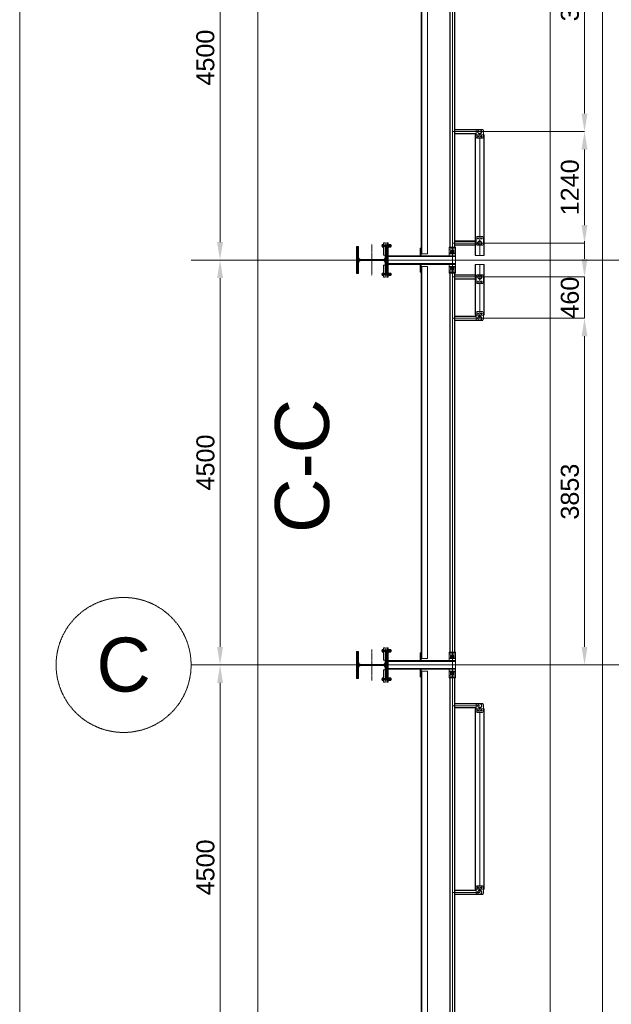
# Model space of a CAD drawing. Header units: millimetres. Extents: x -176817 to 571382, y -58489 to 156123.
# Tile 30 of 256: x -71598 to -65025, y 2562 to 13505. Entities that reach past the tile are written whole.
import ezdxf

# ---------------------------------------------------------------- set-up
doc = ezdxf.new("R2010")
doc.units = ezdxf.units.MM
doc.header["$LTSCALE"] = 0.2
for name, pattern in [('BORDER2', [0.875, 0.25, -0.125, 0.25, -0.125, 0, -0.125]), ('HIDDEN', [9.525, 6.35, -3.175]), ('PRZE', [0.8, 0.4, -0.2, 0, -0.2])]:
    doc.linetypes.add(name, pattern=pattern)
doc.layers.get('0').update_dxf_attribs({"lineweight": 13})
doc.layers.get('Defpoints').update_dxf_attribs({"lineweight": 13})
for name, color, linetype, lineweight in [('-AAA Podkład', 252, 'Continuous', 13), ('-AAA Wymiar', 1, 'Continuous', 18), ('C', 4, 'PRZE', 13), ('Prz', 5, 'Continuous', 13), ('stezenia', 4, 'Continuous', 13)]:
    doc.layers.add(name, color=color, linetype=linetype, lineweight=lineweight)
doc.styles.get("Standard").update_dxf_attribs({"font": 'arial.ttf'})
doc.dimstyles.new('STANDARD-100', dxfattribs={"dimscale": 100, "dimtxt": 2, "dimasz": 2, "dimexe": 0, "dimexo": 0, "dimgap": 0.6, "dimtad": 1, "dimdec": 0, "dimzin": 12, "dimdsep": 46, "dimtxsty": 'Standard', "dimcen": 1, "dimclrd": 256, "dimclre": 256, "dimclrt": 2, "dimadec": 0, "dimazin": 0, "dimtfac": 1, "dimtdec": 0, "dimtmove": 0, "dimatfit": 3, "dimfxl": 0, "dimtolj": 1, "dimtzin": 0, "dimarcsym": 0})
pattern_1 = [(45, (-37102.29, -17606.8785), (-6.735192, 6.735192), []), (45, (-37097.8, -17606.8785), (-6.735192, 6.735192), [])]
pattern_2 = [(45, (-37102.29, -11226.8785), (-6.735192, 6.735192), []), (45, (-37097.8, -11226.8785), (-6.735192, 6.735192), [])]
pattern_3 = [(45, (-37102.29, -11253.119), (-6.735192, 6.735192), []), (45, (-37097.8, -11253.119), (-6.735192, 6.735192), [])]

# ---------------------------------------------------------------- blocks, each defined once
blk = doc.blocks.new('*D867')
at = {"layer": '-AAA Podkład', "linetype": 'HIDDEN', "lineweight": -2, "ltscale": 5, "transparency": 16777216}
for p, q in [((-14187, -11350), (-14276, -11350)), ((-14276, -15650), (-14276, -11550)), ((-14187, -15850), (-14276, -15850))]:
    blk.add_line(p, q, dxfattribs=at)
at = {"layer": '-AAA Podkład', "linetype": 'HIDDEN', "ltscale": 5, "transparency": 16777216}
for points in [[(-14309, -11550), (-14243, -11550), (-14276, -11350)], [(-14309, -15650), (-14243, -15650), (-14276, -15850)]]:
    blk.add_solid(points, dxfattribs=at)
at = {"layer": 'Defpoints', "color": 0, "linetype": 'HIDDEN', "ltscale": 5, "transparency": 16777216}
for p in [(-14276, -11350), (-14187, -11350), (-14187, -15850)]:
    blk.add_point(p, dxfattribs=at)
at = {"layer": '-AAA Podkład', "color": 2, "linetype": 'HIDDEN', "ltscale": 5, "transparency": 16777216, "insert": (-14438, -13600), "char_height": 200, "attachment_point": 5, "rotation": 90}
blk.add_mtext('\\A1;4500', dxfattribs=at)
blk = doc.blocks.new('*D868')
at = {"layer": '-AAA Podkład', "linetype": 'HIDDEN', "lineweight": -2, "ltscale": 5, "transparency": 16777216}
for p, q in [((-13976, -6850), (-14276, -6850)), ((-14276, -11150), (-14276, -7050)), ((-14187, -11350), (-14276, -11350))]:
    blk.add_line(p, q, dxfattribs=at)
at = {"layer": '-AAA Podkład', "linetype": 'HIDDEN', "ltscale": 5, "transparency": 16777216}
for points in [[(-14309, -7050), (-14243, -7050), (-14276, -6850)], [(-14309, -11150), (-14243, -11150), (-14276, -11350)]]:
    blk.add_solid(points, dxfattribs=at)
at = {"layer": 'Defpoints', "color": 0, "linetype": 'HIDDEN', "ltscale": 5, "transparency": 16777216}
for p in [(-14276, -6850), (-13976, -6850), (-14187, -11350)]:
    blk.add_point(p, dxfattribs=at)
at = {"layer": '-AAA Podkład', "color": 2, "linetype": 'HIDDEN', "ltscale": 5, "transparency": 16777216, "insert": (-14438, -9100), "char_height": 200, "attachment_point": 5, "rotation": 90}
blk.add_mtext('\\A1;4500', dxfattribs=at)
blk = doc.blocks.new('*D869')
at = {"layer": '-AAA Podkład', "linetype": 'HIDDEN', "lineweight": -2, "ltscale": 5, "transparency": 16777216}
for p, q in [((-13953, -2350), (-14277, -2350)), ((-14277, -6650), (-14277, -2550)), ((-13953, -6850), (-14277, -6850))]:
    blk.add_line(p, q, dxfattribs=at)
at = {"layer": '-AAA Podkład', "linetype": 'HIDDEN', "ltscale": 5, "transparency": 16777216}
for points in [[(-14310, -2550), (-14243, -2550), (-14277, -2350)], [(-14310, -6650), (-14243, -6650), (-14277, -6850)]]:
    blk.add_solid(points, dxfattribs=at)
at = {"layer": 'Defpoints', "color": 0, "linetype": 'HIDDEN', "ltscale": 5, "transparency": 16777216}
for p in [(-14277, -2350), (-13953, -2350), (-13953, -6850)]:
    blk.add_point(p, dxfattribs=at)
at = {"layer": '-AAA Podkład', "color": 2, "linetype": 'HIDDEN', "ltscale": 5, "transparency": 16777216, "insert": (-14439, -4600), "char_height": 200, "attachment_point": 5, "rotation": 90}
blk.add_mtext('\\A1;4500', dxfattribs=at)
blk = doc.blocks.new('*X49')
at = {"color": 0}
for p, q in [((558, 1769), (573, 1784)), ((558, 1778), (564, 1784)), ((560, 1762), (582, 1784)), ((569, 1762), (591, 1784)), ((578, 1762), (600, 1784)), ((587, 1762), (608, 1784)), ((596, 1762), (617, 1784)), ((605, 1762), (626, 1784)), ((613, 1762), (635, 1784)), ((622, 1762), (644, 1784)), ((631, 1762), (653, 1784)), ((640, 1762), (661, 1784)), ((649, 1762), (670, 1784)), ((658, 1762), (679, 1784)), ((666, 1762), (688, 1784)), ((675, 1762), (697, 1784)), ((683, 1761), (706, 1784)), ((689, 1759), (715, 1784)), ((694, 1755), (723, 1784)), ((698, 1750), (732, 1784)), ((701, 1744), (741, 1784)), ((702, 1736), (750, 1784)), ((737, 1762), (759, 1784)), ((746, 1762), (768, 1784)), ((755, 1762), (776, 1784)), ((764, 1762), (785, 1784)), ((773, 1762), (794, 1784)), ((781, 1762), (803, 1784)), ((790, 1762), (812, 1784)), ((799, 1762), (821, 1784)), ((808, 1762), (829, 1784)), ((817, 1762), (838, 1784)), ((826, 1762), (847, 1784)), ((834, 1762), (856, 1784)), ((843, 1762), (858, 1777)), ((852, 1762), (858, 1768)), ((702, 1727), (714, 1740)), ((702, 1718), (714, 1730)), ((702, 1710), (714, 1722)), ((702, 1701), (714, 1713)), ((702, 1692), (714, 1704)), ((702, 1683), (714, 1695)), ((702, 1674), (714, 1686)), ((702, 1665), (714, 1677)), ((702, 1657), (714, 1669)), ((702, 1648), (714, 1660)), ((702, 1639), (714, 1651)), ((702, 1630), (714, 1642)), ((702, 1621), (714, 1633)), ((702, 1612), (714, 1624)), ((702, 1604), (714, 1616)), ((702, 1595), (714, 1607)), ((702, 1586), (714, 1598)), ((702, 1577), (714, 1589)), ((702, 1568), (714, 1580)), ((702, 1559), (714, 1571)), ((702, 1551), (714, 1563)), ((702, 1542), (714, 1554)), ((702, 1533), (714, 1545)), ((702, 1524), (714, 1536)), ((558, 1460), (564, 1466)), ((558, 1451), (573, 1466)), ((560, 1444), (582, 1466)), ((569, 1444), (590, 1466)), ((578, 1444), (599, 1466)), ((587, 1444), (608, 1466)), ((595, 1444), (617, 1466)), ((604, 1444), (626, 1466)), ((613, 1444), (635, 1466)), ((622, 1444), (643, 1466)), ((631, 1444), (652, 1466)), ((640, 1444), (661, 1466)), ((649, 1444), (670, 1466)), ((657, 1444), (679, 1466)), ((666, 1444), (714, 1492)), ((675, 1444), (715, 1484)), ((684, 1444), (718, 1478)), ((693, 1444), (722, 1473)), ((702, 1515), (714, 1527)), ((702, 1506), (714, 1518)), ((702, 1497), (714, 1509)), ((702, 1488), (714, 1501)), ((702, 1444), (727, 1469)), ((710, 1444), (733, 1467)), ((719, 1444), (741, 1466)), ((728, 1444), (750, 1466)), ((737, 1444), (758, 1466)), ((746, 1444), (767, 1466)), ((755, 1444), (776, 1466)), ((763, 1444), (785, 1466)), ((772, 1444), (794, 1466)), ((781, 1444), (803, 1466)), ((790, 1444), (811, 1466)), ((799, 1444), (820, 1466)), ((808, 1444), (829, 1466)), ((816, 1444), (838, 1466)), ((825, 1444), (847, 1466)), ((834, 1444), (856, 1466)), ((843, 1444), (858, 1459)), ((852, 1444), (858, 1450))]:
    blk.add_line(p, q, dxfattribs=at)
blk = doc.blocks.new('heb340')
at = {"color": 1, "linetype": 'Continuous'}
blk.add_lwpolyline([(-150, -170), (150, -170), (150, -148.5), (33, -148.5, -0.4142136), (6, -121.5), (6, 121.5, -0.4142136), (33, 148.5), (150, 148.5), (150, 170), (-150, 170), (-150, 148.5), (-33, 148.5, -0.4142136), (-6, 121.5), (-6, -121.5, -0.4142136), (-33, -148.5), (-150, -148.5)], format="xyb", close=True, dxfattribs=at)
at = {"layer": 'C'}
for points in [[(0, -213), (0, 213)], [(-171.5, 0), (171.5, 0)]]:
    blk.add_lwpolyline(points, dxfattribs=at)
at = {"color": 4, "linetype": 'Continuous'}
blk.add_blockref('*X49', (-708, -1614), dxfattribs=at)
blk = doc.blocks.new('połaczenie montażowe')
at = {"color": 7, "linetype": 'BORDER2'}
for p, q in [((-63, 158), (50, 158)), ((-63, -158), (50, -158))]:
    blk.add_line(p, q, dxfattribs=at)
at = {"color": 4}
for p, q in [((-54, 172), (-45, 172)), ((-54, 169), (-54, 146)), ((-54, 165), (-45, 165)), ((-54, 144), (-45, 144)), ((-54, 151), (-45, 151)), ((-45, 172), (-45, 144)), ((-45, 171), (-45, 171)), ((-45, 145), (-45, 145)), ((-45, 171), (-45, 145)), ((-42, 166), (12, 166)), ((-42, 150), (12, 150)), ((-4, 166), (-4, 150)), ((-4, 164), (12, 164)), ((-4, 152), (12, 152)), ((28, 166), (46, 166)), ((28, 164), (46, 164)), ((28, 152), (46, 152)), ((28, 150), (46, 150)), ((46, 166), (46, 150)), ((-54, -144), (-45, -144)), ((-54, -169), (-54, -146)), ((-54, -165), (-45, -165)), ((-54, -172), (-45, -172)), ((-54, -151), (-45, -151)), ((-45, -172), (-45, -144)), ((-45, -145), (-45, -145)), ((-45, -171), (-45, -171)), ((-45, -171), (-45, -145)), ((-42, -150), (12, -150)), ((-42, -166), (12, -166)), ((-4, -166), (-4, -150)), ((-4, -152), (12, -152)), ((-4, -164), (12, -164)), ((28, -150), (46, -150)), ((28, -152), (46, -152)), ((28, -164), (46, -164)), ((28, -166), (46, -166)), ((46, -166), (46, -150))]:
    blk.add_line(p, q, dxfattribs=at)
at = {"color": 7}
for p, q in [((-45, 172), (-44, 173)), ((-45, 172), (-45, 144)), ((-44, 173), (-42, 173)), ((-45, 144), (-44, 143)), ((-44, 143), (-42, 143)), ((-42, 173), (-42, 143)), ((12, 173), (15, 173)), ((12, 172), (12, 173)), ((12, 172), (12, 144)), ((12, 144), (12, 143)), ((12, 143), (15, 143)), ((15, 173), (15, 143)), ((15, 169), (15, 148)), ((15, 169), (15, 148)), ((28, 173), (28, 143)), ((28, 169), (28, 148)), ((28, 169), (28, 148)), ((-45, -172), (-45, -144)), ((-45, -172), (-44, -173)), ((-44, -143), (-42, -143)), ((-45, -144), (-44, -143)), ((-44, -173), (-42, -173)), ((-42, -173), (-42, -143)), ((12, -143), (15, -143)), ((12, -144), (12, -143)), ((12, -172), (12, -144)), ((12, -172), (12, -173)), ((12, -173), (15, -173)), ((15, -173), (15, -143)), ((15, -169), (15, -148)), ((15, -169), (15, -148)), ((28, -173), (28, -143)), ((28, -169), (28, -148)), ((28, -169), (28, -148))]:
    blk.add_line(p, q, dxfattribs=at)
at = {"color": 3}
for p, q in [((27, 172), (16, 172)), ((27, 165), (16, 165)), ((28, 151), (16, 151)), ((27, 144), (16, 144)), ((28, 169), (28, 148)), ((40, 172), (29, 172)), ((40, 165), (29, 165)), ((41, 151), (29, 151)), ((40, 144), (29, 144)), ((41, 169), (41, 148)), ((27, -144), (16, -144)), ((28, -151), (16, -151)), ((27, -165), (16, -165)), ((27, -172), (16, -172)), ((28, -169), (28, -148)), ((40, -144), (29, -144)), ((41, -151), (29, -151)), ((40, -165), (29, -165)), ((40, -172), (29, -172)), ((41, -169), (41, -148))]:
    blk.add_line(p, q, dxfattribs=at)
at = {"color": 4}
for centre, radius, start, end in [((-44, 168), 10.9, 156.9535, 174.7762), ((-49, 147), 5.24, 187.8423, 213.6182), ((-46, 169), 8.39, 182.384, 208.3594), ((-46, 161), 8.39, 151.6406, 177.616), ((-41, 156), 13.8, 181.783, 202.0553), ((-41, 146), 13.8, 157.9447, 178.217), ((-49, -147), 5.24, 146.3818, 172.1577), ((-44, -168), 10.9, 185.2238, 203.0465), ((-41, -146), 13.8, 181.783, 202.0553), ((-41, -156), 13.8, 157.9447, 178.217), ((-46, -161), 8.39, 182.384, 208.3594), ((-46, -169), 8.39, 151.6406, 177.616)]:
    blk.add_arc(centre, radius, start, end, dxfattribs=at)
at = {"color": 3}
for centre, radius, start, end in [((26, 168), 10.9, 156.9535, 174.7762), ((23, 169), 8.39, 182.384, 208.3594), ((20, 162), 5.05, 143.1698, 176.696), ((20, 154), 5.05, 183.304, 216.8302), ((20, 148), 5.05, 143.1698, 176.696), ((32, 150), 17.3, 184.1009, 198.2664), ((17, 168), 10.9, 5.2238, 23.0465), ((20, 169), 8.39, 331.6406, 357.616), ((23, 162), 5.05, 3.304, 36.8302), ((23, 154), 5.05, 323.1698, 356.696), ((23, 148), 5.05, 3.304, 36.8302), ((11, 150), 17.3, 341.7336, 355.8991), ((39, 168), 10.9, 156.9535, 174.7762), ((36, 169), 8.39, 182.384, 208.3594), ((33, 162), 5.05, 143.1698, 176.696), ((33, 154), 5.05, 183.304, 216.8302), ((33, 148), 5.05, 143.1698, 176.696), ((45, 150), 17.3, 184.1009, 198.2664), ((30, 168), 10.9, 5.2238, 23.0465), ((33, 169), 8.39, 331.6406, 357.616), ((36, 162), 5.05, 3.304, 36.8302), ((36, 154), 5.05, 323.1698, 356.696), ((36, 148), 5.05, 3.304, 36.8302), ((24, 150), 17.3, 341.7336, 355.8991), ((32, -150), 17.3, 161.7336, 175.8991), ((20, -148), 5.05, 183.304, 216.8302), ((20, -154), 5.05, 143.1698, 176.696), ((20, -162), 5.05, 183.304, 216.8302), ((23, -169), 8.39, 151.6406, 177.616), ((26, -168), 10.9, 185.2238, 203.0465), ((11, -150), 17.3, 4.1009, 18.2664), ((23, -148), 5.05, 323.1698, 356.696), ((23, -154), 5.05, 3.304, 36.8302), ((23, -162), 5.05, 323.1698, 356.696), ((20, -169), 8.39, 2.384, 28.3594), ((17, -168), 10.9, 336.9535, 354.7762), ((45, -150), 17.3, 161.7336, 175.8991), ((33, -148), 5.05, 183.304, 216.8302), ((33, -154), 5.05, 143.1698, 176.696), ((33, -162), 5.05, 183.304, 216.8302), ((36, -169), 8.39, 151.6406, 177.616), ((39, -168), 10.9, 185.2238, 203.0465), ((24, -150), 17.3, 4.1009, 18.2664), ((36, -148), 5.05, 323.1698, 356.696), ((36, -154), 5.05, 3.304, 36.8302), ((36, -162), 5.05, 323.1698, 356.696), ((33, -169), 8.39, 2.384, 28.3594), ((30, -168), 10.9, 336.9535, 354.7762)]:
    blk.add_arc(centre, radius, start, end, dxfattribs=at)
at = {"layer": 'stezenia', "color": 6}
for points in [[(-42, 190), (-22, 190), (-22, 55), (-42, 55)], [(12, 190), (0, 190), (0, -190), (12, -190)], [(-42, -190), (-22, -190), (-22, -55), (-42, -55)]]:
    blk.add_lwpolyline(points, close=True, dxfattribs=at)
at = {"layer": 'stezenia', "color": 3}
for centre in [(-11, 179), (-11, -179)]:
    blk.add_circle(centre, 10.8, dxfattribs=at)
blk = doc.blocks.new('*D904')
at = {"layer": '-AAA Podkład', "linetype": 'HIDDEN', "lineweight": -2, "ltscale": 5, "transparency": 16777216}
for p, q in [((-10409, -2350), (-10227, -2350)), ((-10227, -2550), (-10227, -5222)), ((-11530, -5422), (-10227, -5422))]:
    blk.add_line(p, q, dxfattribs=at)
at = {"layer": '-AAA Podkład', "linetype": 'HIDDEN', "ltscale": 5, "transparency": 16777216}
for points in [[(-10260, -2550), (-10194, -2550), (-10227, -2350)], [(-10260, -5222), (-10194, -5222), (-10227, -5422)]]:
    blk.add_solid(points, dxfattribs=at)
at = {"layer": 'Defpoints', "color": 0, "linetype": 'HIDDEN', "ltscale": 5, "transparency": 16777216}
for p in [(-10409, -2350), (-11530, -5422, 0), (-10227, -5422)]:
    blk.add_point(p, dxfattribs=at)
at = {"layer": '-AAA Podkład', "color": 2, "linetype": 'HIDDEN', "ltscale": 5, "transparency": 16777216, "insert": (-10389, -3886), "char_height": 200, "attachment_point": 5, "rotation": 90}
blk.add_mtext('\\A1;3073', dxfattribs=at)
blk = doc.blocks.new('*D905')
at = {"layer": '-AAA Podkład', "linetype": 'HIDDEN', "lineweight": -2, "ltscale": 5, "transparency": 16777216}
for p, q in [((-11530, -5422), (-10227, -5422)), ((-10227, -5622), (-10227, -6462)), ((-11497, -6662), (-10227, -6662))]:
    blk.add_line(p, q, dxfattribs=at)
at = {"layer": '-AAA Podkład', "linetype": 'HIDDEN', "ltscale": 5, "transparency": 16777216}
for points in [[(-10260, -5622), (-10194, -5622), (-10227, -5422)], [(-10260, -6462), (-10194, -6462), (-10227, -6662)]]:
    blk.add_solid(points, dxfattribs=at)
at = {"layer": 'Defpoints', "color": 0, "linetype": 'HIDDEN', "ltscale": 5, "transparency": 16777216}
for p in [(-11530, -5422, 0), (-11497, -6662, 0), (-10227, -6662)]:
    blk.add_point(p, dxfattribs=at)
at = {"layer": '-AAA Podkład', "color": 2, "linetype": 'HIDDEN', "ltscale": 5, "transparency": 16777216, "insert": (-10389, -6042), "char_height": 200, "attachment_point": 5, "rotation": 90}
blk.add_mtext('\\A1;1240', dxfattribs=at)
blk = doc.blocks.new('*D871')
at = {"layer": '-AAA Podkład', "linetype": 'HIDDEN', "lineweight": -2, "ltscale": 5, "transparency": 16777216}
for p, q in [((-11530, -7497), (-10227, -7497)), ((-10227, -11150), (-10227, -7697)), ((-10379, -11350), (-10227, -11350))]:
    blk.add_line(p, q, dxfattribs=at)
at = {"layer": '-AAA Podkład', "linetype": 'HIDDEN', "ltscale": 5, "transparency": 16777216}
for points in [[(-10260, -7697), (-10194, -7697), (-10227, -7497)], [(-10260, -11150), (-10194, -11150), (-10227, -11350)]]:
    blk.add_solid(points, dxfattribs=at)
at = {"layer": 'Defpoints', "color": 0, "linetype": 'HIDDEN', "ltscale": 5, "transparency": 16777216}
for p in [(-11530, -7497, 0), (-10227, -7497), (-10379, -11350)]:
    blk.add_point(p, dxfattribs=at)
at = {"layer": '-AAA Podkład', "color": 2, "linetype": 'HIDDEN', "ltscale": 5, "transparency": 16777216, "insert": (-10389, -9424), "char_height": 200, "attachment_point": 5, "rotation": 90}
blk.add_mtext('\\A1;3853', dxfattribs=at)
blk = doc.blocks.new('*D872')
at = {"layer": '-AAA Podkład', "linetype": 'HIDDEN', "lineweight": -2, "ltscale": 5, "transparency": 16777216}
for p, q in [((-10227, -6838), (-10227, -6638)), ((-11497, -7038), (-10227, -7038)), ((-10227, -7497), (-10227, -7038)), ((-11530, -7497), (-10227, -7497)), ((-10227, -7697), (-10227, -7897))]:
    blk.add_line(p, q, dxfattribs=at)
at = {"layer": '-AAA Podkład', "linetype": 'HIDDEN', "ltscale": 5, "transparency": 16777216}
for points in [[(-10260, -6838), (-10194, -6838), (-10227, -7038)], [(-10260, -7697), (-10194, -7697), (-10227, -7497)]]:
    blk.add_solid(points, dxfattribs=at)
at = {"layer": 'Defpoints', "color": 0, "linetype": 'HIDDEN', "ltscale": 5, "transparency": 16777216}
for p in [(-11497, -7038, 0), (-10227, -7038), (-11530, -7497, 0)]:
    blk.add_point(p, dxfattribs=at)
at = {"layer": '-AAA Podkład', "color": 2, "linetype": 'HIDDEN', "ltscale": 5, "transparency": 16777216, "insert": (-10389, -7268), "char_height": 200, "attachment_point": 5, "rotation": 90}
blk.add_mtext('\\A1;460', dxfattribs=at)
blk = doc.blocks.new('Podkład rev.B')
at = {"layer": '-AAA Podkład', "linetype": 'HIDDEN', "ltscale": 5}
h = blk.add_hatch(dxfattribs=at)
h.set_pattern_fill('ANSI32', color=256)
h.set_pattern_definition(pattern_2)
h.paths.add_polyline_path([(-11415.1, -5422.5, -1), (-11366.8, -5422.5, -1)])
h.paths.add_polyline_path([(-11370.8, -5422.5, 1), (-11411.1, -5422.5, 1)], flags=16)
h = blk.add_hatch(dxfattribs=at)
h.set_pattern_fill('ANSI32', color=256)
h.set_pattern_definition(pattern_2)
h.paths.add_polyline_path([(-11415.1, -5422.5, -1), (-11366.8, -5422.5, -1)])
h.paths.add_polyline_path([(-11370.8, -5422.5, 1), (-11411.1, -5422.5, 1)], flags=16)
h = blk.add_hatch(dxfattribs=at)
h.set_pattern_fill('ANSI32', color=256)
h.set_pattern_definition(pattern_3)
h.paths.add_polyline_path([(-11415.1, -6662.1, 1), (-11366.8, -6662.1, 1)])
h.paths.add_polyline_path([(-11370.8, -6662.1, -1), (-11411.1, -6662.1, -1)], flags=16)
h = blk.add_hatch(dxfattribs=at)
h.set_pattern_fill('ANSI32', color=256)
h.set_pattern_definition(pattern_3)
h.paths.add_polyline_path([(-11415.1, -7037.9, -1), (-11366.8, -7037.9, -1)])
h.paths.add_polyline_path([(-11370.8, -7037.9, 1), (-11411.1, -7037.9, 1)], flags=16)
h = blk.add_hatch(dxfattribs=at)
h.set_pattern_fill('ANSI32', color=256)
h.set_pattern_definition(pattern_2)
h.paths.add_polyline_path([(-11415.1, -7497.5, 1), (-11366.8, -7497.5, 1)])
h.paths.add_polyline_path([(-11370.8, -7497.5, -1), (-11411.1, -7497.5, -1)], flags=16)
h = blk.add_hatch(dxfattribs=at)
h.set_pattern_fill('ANSI32', color=256)
h.set_pattern_definition(pattern_1)
h.paths.add_polyline_path([(-11415.1, -11802.5, -1), (-11366.8, -11802.5, -1)])
h.paths.add_polyline_path([(-11370.8, -11802.5, 1), (-11411.1, -11802.5, 1)], flags=16)
h = blk.add_hatch(dxfattribs=at)
h.set_pattern_fill('ANSI32', color=256)
h.set_pattern_definition(pattern_1)
h.paths.add_polyline_path([(-11415.1, -11802.5, -1), (-11366.8, -11802.5, -1)])
h.paths.add_polyline_path([(-11370.8, -11802.5, 1), (-11411.1, -11802.5, 1)], flags=16)
h = blk.add_hatch(dxfattribs=at)
h.set_pattern_fill('ANSI32', color=256)
h.set_pattern_definition(pattern_1)
h.paths.add_polyline_path([(-11415.1, -13877.5, 1), (-11366.8, -13877.5, 1)])
h.paths.add_polyline_path([(-11370.8, -13877.5, -1), (-11411.1, -13877.5, -1)], flags=16)
for p, q in [((-13857.6, 443.6, 0), (-13857.6, -19743.6, 0)), ((-10609.5, 443.6, 0), (-10609.5, -19743.6, 0)), ((-10027.3, 443.6, 0), (-10027.3, -19743.6, 0)), ((-11694.7, -6850, 0), (-11694.7, -2350, 0)), ((-12040.2, -2420.5, 0), (-12040.2, -6779.5, 0)), ((-11970.2, -6779.5, 0), (-11970.2, -2420.5, 0)), ((-11390.9, -5422.5, 0), (-11694.7, -5422.5, 0)), ((-11390.9, -5398.3, 0), (-11666.2, -5398.3, 0)), ((-11425, -5402.4, 0), (-11666.2, -5402.4, 0)), ((-11430.9, -5442.6, 0), (-11666.2, -5442.6, 0)), ((-11430.9, -5446.6, 0), (-11666.2, -5446.6, 0)), ((-11440.9, -5456.6, 0), (-11440.9, -6800, 0)), ((-11340.9, -5456.6, 0), (-11440.9, -5456.6, 0)), ((-11340.9, -5456.6, 0), (-11440.9, -5456.6, 0)), ((-11436.9, -5456.6, 0), (-11436.9, -6800, 0)), ((-11410.9, -5466.5, 0), (-11410.9, -5486.8, 0)), ((-11410.9, -5466.5, 0), (-11410.9, -5486.8, 0)), ((-11370.9, -5466.5, 0), (-11370.9, -5486.8, 0)), ((-11370.9, -5466.5, 0), (-11370.9, -5486.8, 0)), ((-11344.9, -5456.6, 0), (-11344.9, -6800, 0)), ((-11340.9, -5456.6, 0), (-11340.9, -6800, 0)), ((-11400.7, -5476.6, 0), (-11421.1, -5476.6, 0)), ((-11400.7, -5476.6, 0), (-11421.1, -5476.6, 0)), ((-11360.7, -5476.6, 0), (-11381.1, -5476.6, 0)), ((-11360.7, -5476.6, 0), (-11381.1, -5476.6, 0)), ((-11390.9, -6662.1, 0), (-11694.7, -6662.1, 0)), ((-11440.9, -6638, 0), (-11666.2, -6638, 0)), ((-11440.9, -6642, 0), (-11666.2, -6642, 0)), ((-11400.7, -6608, 0), (-11421.1, -6608, 0)), ((-11410.9, -6618.2, 0), (-11410.9, -6597.8, 0)), ((-11360.7, -6608, 0), (-11381.1, -6608, 0)), ((-11370.9, -6618.2, 0), (-11370.9, -6597.8, 0)), ((-12040.2, -6779.5, 0), (-11970.2, -6779.5, 0)), ((-11699.8, -6759.5, 0), (-11720.1, -6759.5, 0)), ((-11710, -6769.7, 0), (-11710, -6749.3, 0)), ((-11669.8, -6759.5, 0), (-11690.1, -6759.5, 0)), ((-11680, -6769.7, 0), (-11680, -6749.3, 0)), ((-11425, -6682.3, 0), (-11666.2, -6682.3, 0)), ((-11440.9, -6686.3, 0), (-11666.2, -6686.3, 0)), ((-14597.4, -6850, 0), (37403.9, -6850, 0)), ((-11659.7, -6802, 0), (-12419.5, -6802, 0)), ((-11659.7, -6810, 0), (-12419.5, -6810, 0)), ((-12419.5, -6890, 0), (-11659.7, -6890, 0)), ((-11694.7, -6850, 0), (-11694.7, -11350, 0)), ((-11659.7, -6802, 0), (-11659.7, -6898, 0)), ((-11340.9, -6800, 0), (-11440.9, -6800, 0)), ((-12419.5, -6898, 0), (-11659.7, -6898, 0)), ((-12419.5, -6898, 0), (-11659.7, -6898, 0)), ((-12040.2, -6920.5, 0), (-12040.2, -11279.5, 0)), ((-12040.2, -6920.5, 0), (-11970.2, -6920.5, 0)), ((-11970.2, -11279.5, 0), (-11970.2, -6920.5, 0)), ((-11699.8, -6940.5, 0), (-11720.1, -6940.5, 0)), ((-11710, -6930.3, 0), (-11710, -6950.7, 0)), ((-11669.8, -6940.5, 0), (-11690.1, -6940.5, 0)), ((-11680, -6930.3, 0), (-11680, -6950.7, 0)), ((-11340.9, -6900, 0), (-11440.9, -6900, 0)), ((-11440.9, -6900, 0), (-11440.9, -7463.3, 0)), ((-11436.9, -6900, 0), (-11436.9, -7463.3, 0)), ((-11344.9, -6900, 0), (-11344.9, -7463.3, 0)), ((-11340.9, -6900, 0), (-11340.9, -7463.3, 0)), ((-11390.9, -7037.9, 0), (-11694.7, -7037.9, 0)), ((-11440.9, -7013.7, 0), (-11666.2, -7013.7, 0)), ((-11425, -7017.7, 0), (-11666.2, -7017.7, 0)), ((-11440.9, -7058, 0), (-11666.2, -7058, 0)), ((-11440.9, -7062, 0), (-11666.2, -7062, 0)), ((-11400.7, -7092, 0), (-11421.1, -7092, 0)), ((-11410.9, -7081.8, 0), (-11410.9, -7102.2, 0)), ((-11360.7, -7092, 0), (-11381.1, -7092, 0)), ((-11370.9, -7081.8, 0), (-11370.9, -7102.2, 0)), ((-11410.9, -7453.5, 0), (-11410.9, -7433.2, 0)), ((-11370.9, -7453.5, 0), (-11370.9, -7433.2, 0)), ((-11390.9, -7497.5, 0), (-11694.7, -7497.5, 0)), ((-11430.9, -7473.3, 0), (-11666.2, -7473.3, 0)), ((-11430.9, -7477.3, 0), (-11666.2, -7477.3, 0)), ((-11425, -7517.6, 0), (-11666.2, -7517.6, 0)), ((-11390.9, -7521.6, 0), (-11666.2, -7521.6, 0)), ((-11340.9, -7463.3, 0), (-11440.9, -7463.3, 0)), ((-11400.7, -7443.3, 0), (-11421.1, -7443.3, 0)), ((-11360.7, -7443.3, 0), (-11381.1, -7443.3, 0)), ((-11699.8, -11259.5, 0), (-11720.1, -11259.5, 0)), ((-11710, -11269.7, 0), (-11710, -11249.3, 0)), ((-11669.8, -11259.5, 0), (-11690.1, -11259.5, 0)), ((-11680, -11269.7, 0), (-11680, -11249.3, 0)), ((-14597.4, -11350, 0), (37403.9, -11350, 0)), ((-12419.5, -11302, 0), (-11659.7, -11302, 0)), ((-12419.5, -11302, 0), (-11659.7, -11302, 0)), ((-12419.5, -11310, 0), (-11659.7, -11310, 0)), ((-12040.2, -11279.5, 0), (-11970.2, -11279.5, 0)), ((-11694.7, -15850, 0), (-11694.7, -11350, 0)), ((-11659.7, -11302, 0), (-11659.7, -11398, 0)), ((-11659.7, -11390, 0), (-12419.5, -11390, 0)), ((-11659.7, -11398, 0), (-12419.5, -11398, 0)), ((-12040.2, -15779.5, 0), (-12040.2, -11420.5, 0)), ((-12040.2, -11420.5, 0), (-11970.2, -11420.5, 0)), ((-11970.2, -11420.5, 0), (-11970.2, -15779.5, 0)), ((-11699.8, -11440.5, 0), (-11720.1, -11440.5, 0)), ((-11710, -11430.3, 0), (-11710, -11450.7, 0)), ((-11669.8, -11440.5, 0), (-11690.1, -11440.5, 0)), ((-11680, -11430.3, 0), (-11680, -11450.7, 0)), ((-11390.9, -11802.5, 0), (-11694.7, -11802.5, 0)), ((-11390.9, -11778.3, 0), (-11666.2, -11778.3, 0)), ((-11425, -11782.4, 0), (-11666.2, -11782.4, 0)), ((-11430.9, -11822.6, 0), (-11666.2, -11822.6, 0)), ((-11430.9, -11826.6, 0), (-11666.2, -11826.6, 0)), ((-11440.9, -11836.6, 0), (-11440.9, -13843.3, 0)), ((-11340.9, -11836.6, 0), (-11440.9, -11836.6, 0)), ((-11340.9, -11836.6, 0), (-11440.9, -11836.6, 0)), ((-11436.9, -11836.6, 0), (-11436.9, -13843.3, 0)), ((-11400.7, -11856.6, 0), (-11421.1, -11856.6, 0)), ((-11400.7, -11856.6, 0), (-11421.1, -11856.6, 0)), ((-11410.9, -11846.5, 0), (-11410.9, -11866.8, 0)), ((-11410.9, -11846.5, 0), (-11410.9, -11866.8, 0)), ((-11360.7, -11856.6, 0), (-11381.1, -11856.6, 0)), ((-11360.7, -11856.6, 0), (-11381.1, -11856.6, 0)), ((-11370.9, -11846.5, 0), (-11370.9, -11866.8, 0)), ((-11370.9, -11846.5, 0), (-11370.9, -11866.8, 0)), ((-11344.9, -11836.6, 0), (-11344.9, -13843.3, 0)), ((-11340.9, -11836.6, 0), (-11340.9, -13843.3, 0)), ((-11390.9, -13877.5, 0), (-11694.7, -13877.5, 0)), ((-11430.9, -13853.3, 0), (-11666.2, -13853.3, 0)), ((-11430.9, -13857.3, 0), (-11666.2, -13857.3, 0)), ((-11340.9, -13843.3, 0), (-11440.9, -13843.3, 0)), ((-11400.7, -13823.3, 0), (-11421.1, -13823.3, 0)), ((-11410.9, -13833.5, 0), (-11410.9, -13813.2, 0)), ((-11360.7, -13823.3, 0), (-11381.1, -13823.3, 0)), ((-11370.9, -13833.5, 0), (-11370.9, -13813.2, 0)), ((-11425, -13897.6, 0), (-11666.2, -13897.6, 0)), ((-11390.9, -13901.6, 0), (-11666.2, -13901.6, 0))]:
    blk.add_line(p, q, dxfattribs=at)
at = {"layer": '-AAA Podkład', "linetype": 'HIDDEN', "ltscale": 5, "elevation": 0}
for points in [[(-12033.2, -6779.5), (-12033.2, -2420.5)], [(-11723.2, -2494), (-11723.2, -6706)], [(-11718.2, -2494), (-11718.2, -6706)], [(-11671.2, -6706), (-11671.2, -2494)], [(-11666.2, -6706), (-11666.2, -2494)], [(-12033.2, -11279.5), (-12033.2, -6920.5)], [(-11723.2, -11206), (-11723.2, -6994)], [(-11718.2, -11206), (-11718.2, -6994)], [(-11671.2, -6994), (-11671.2, -11206)], [(-11666.2, -6994), (-11666.2, -11206)], [(-12033.2, -11420.5), (-12033.2, -15779.5)], [(-11723.2, -11494), (-11723.2, -15706)], [(-11718.2, -11494), (-11718.2, -15706)], [(-11671.2, -15706), (-11671.2, -11494)], [(-11666.2, -15706), (-11666.2, -11494)]]:
    blk.add_lwpolyline(points, dxfattribs=at)
for points in [[(-11430.9, -5407.5), (-11430.9, -5486.6), (-11420.9, -5496.6), (-11360.9, -5496.6), (-11350.9, -5486.6), (-11350.9, -5407.5), (-11360.9, -5397.5), (-11420.9, -5397.5)], [(-11430.9, -5408.3), (-11430.9, -5486.6), (-11420.9, -5496.6), (-11360.9, -5496.6), (-11350.9, -5486.6), (-11350.9, -5408.3), (-11360.9, -5398.3), (-11420.9, -5398.3)], [(-11430.9, -6676.3), (-11430.9, -6598), (-11420.9, -6588), (-11360.9, -6588), (-11350.9, -6598), (-11350.9, -6676.3), (-11360.9, -6686.3), (-11420.9, -6686.3)], [(-12040.2, -6802), (-12040.2, -6717), (-12052.2, -6717), (-12052.2, -6802)], [(-11659.7, -6712), (-11659.7, -6706), (-11729.7, -6706), (-11729.7, -6712)], [(-11659.7, -6769.5), (-11659.7, -6712), (-11729.7, -6712), (-11729.7, -6769.5), (-11719.7, -6779.5), (-11669.7, -6779.5)], [(-11719.7, -6727), (-11729.7, -6737), (-11729.7, -6802), (-11659.7, -6802), (-11659.7, -6737), (-11669.7, -6727)], [(-12040.2, -6898), (-12040.2, -6983), (-12052.2, -6983), (-12052.2, -6898)], [(-11719.7, -6973), (-11729.7, -6963), (-11729.7, -6898), (-11659.7, -6898), (-11659.7, -6963), (-11669.7, -6973)], [(-11659.7, -6930.5), (-11659.7, -6988), (-11729.7, -6988), (-11729.7, -6930.5), (-11719.7, -6920.5), (-11669.7, -6920.5)], [(-11659.7, -6988), (-11659.7, -6994), (-11729.7, -6994), (-11729.7, -6988)], [(-11430.9, -7023.7), (-11430.9, -7102), (-11420.9, -7112), (-11360.9, -7112), (-11350.9, -7102), (-11350.9, -7023.7), (-11360.9, -7013.7), (-11420.9, -7013.7)], [(-11430.9, -7511.6), (-11430.9, -7433.3), (-11420.9, -7423.3), (-11360.9, -7423.3), (-11350.9, -7433.3), (-11350.9, -7511.6), (-11360.9, -7521.6), (-11420.9, -7521.6)], [(-12040.2, -11302), (-12040.2, -11217), (-12052.2, -11217), (-12052.2, -11302)], [(-11659.7, -11212), (-11659.7, -11206), (-11729.7, -11206), (-11729.7, -11212)], [(-11659.7, -11269.5), (-11659.7, -11212), (-11729.7, -11212), (-11729.7, -11269.5), (-11719.7, -11279.5), (-11669.7, -11279.5)], [(-11719.7, -11227), (-11729.7, -11237), (-11729.7, -11302), (-11659.7, -11302), (-11659.7, -11237), (-11669.7, -11227)], [(-12040.2, -11398), (-12040.2, -11483), (-12052.2, -11483), (-12052.2, -11398)], [(-11719.7, -11473), (-11729.7, -11463), (-11729.7, -11398), (-11659.7, -11398), (-11659.7, -11463), (-11669.7, -11473)], [(-11659.7, -11430.5), (-11659.7, -11488), (-11729.7, -11488), (-11729.7, -11430.5), (-11719.7, -11420.5), (-11669.7, -11420.5)], [(-11659.7, -11488), (-11659.7, -11494), (-11729.7, -11494), (-11729.7, -11488)], [(-11430.9, -11787.5), (-11430.9, -11866.6), (-11420.9, -11876.6), (-11360.9, -11876.6), (-11350.9, -11866.6), (-11350.9, -11787.5), (-11360.9, -11777.5), (-11420.9, -11777.5)], [(-11430.9, -11788.3), (-11430.9, -11866.6), (-11420.9, -11876.6), (-11360.9, -11876.6), (-11350.9, -11866.6), (-11350.9, -11788.3), (-11360.9, -11778.3), (-11420.9, -11778.3)], [(-11430.9, -13891.6), (-11430.9, -13813.3), (-11420.9, -13803.3), (-11360.9, -13803.3), (-11350.9, -13813.3), (-11350.9, -13891.6), (-11360.9, -13901.6), (-11420.9, -13901.6)]]:
    blk.add_lwpolyline(points, close=True, dxfattribs=at)
at = {"layer": '-AAA Podkład', "linetype": 'HIDDEN', "ltscale": 5, "elevation": 0, "flags": 128}
for points in [[(-11390.9, -5456.6), (-11390.9, -6800)], [(-11390.9, -6900), (-11390.9, -7497.5)], [(-11390.9, -11836.6), (-11390.9, -13877.5)]]:
    blk.add_lwpolyline(points, dxfattribs=at)
at = {"layer": '-AAA Podkład', "linetype": 'HIDDEN', "ltscale": 5, "elevation": 0}
for points in [[(-11716.5, -6747), (-11716.5, -6772, 1), (-11703.5, -6772), (-11703.5, -6747, 1)], [(-11686.5, -6747), (-11686.5, -6772, 1), (-11673.5, -6772), (-11673.5, -6747, 1)], [(-11716.5, -6953), (-11716.5, -6928, -1), (-11703.5, -6928), (-11703.5, -6953, -1)], [(-11686.5, -6953), (-11686.5, -6928, -1), (-11673.5, -6928), (-11673.5, -6953, -1)], [(-11716.5, -11247), (-11716.5, -11272, 1), (-11703.5, -11272), (-11703.5, -11247, 1)], [(-11686.5, -11247), (-11686.5, -11272, 1), (-11673.5, -11272), (-11673.5, -11247, 1)], [(-11716.5, -11453), (-11716.5, -11428, -1), (-11703.5, -11428), (-11703.5, -11453, -1)], [(-11686.5, -11453), (-11686.5, -11428, -1), (-11673.5, -11428), (-11673.5, -11453, -1)]]:
    blk.add_lwpolyline(points, format="xyb", close=True, dxfattribs=at)
at = {"layer": '-AAA Podkład', "linetype": 'HIDDEN', "ltscale": 5}
for centre, radius in [((-11410.9, -5476.6, 0), 6.5), ((-11410.9, -5476.6, 0), 6.5), ((-11390.9, -5422.5, 0), 24.1), ((-11390.9, -5422.5, 0), 24.1), ((-11390.9, -5422.5, 0), 20.1), ((-11390.9, -5422.5, 0), 20.1), ((-11370.9, -5476.6, 0), 6.5), ((-11370.9, -5476.6, 0), 6.5), ((-11410.9, -6608, 0), 6.5), ((-11390.9, -6662.1, 0), 24.1), ((-11390.9, -6662.1, 0), 20.1), ((-11370.9, -6608, 0), 6.5), ((-11710, -6759.5, 0), 6.5), ((-11680, -6759.5, 0), 6.5), ((-11710, -6940.5, 0), 6.5), ((-11680, -6940.5, 0), 6.5), ((-11410.9, -7092, 0), 6.5), ((-11390.9, -7037.9, 0), 24.1), ((-11390.9, -7037.9, 0), 20.1), ((-11370.9, -7092, 0), 6.5), ((-11410.9, -7443.3, 0), 6.5), ((-11370.9, -7443.3, 0), 6.5), ((-11390.9, -7497.5, 0), 24.1), ((-11390.9, -7497.5, 0), 20.1), ((-15348, -11350, 0), 750), ((-11710, -11259.5, 0), 6.5), ((-11680, -11259.5, 0), 6.5), ((-11710, -11440.5, 0), 6.5), ((-11680, -11440.5, 0), 6.5), ((-11390.9, -11802.5, 0), 24.1), ((-11390.9, -11802.5, 0), 24.1), ((-11390.9, -11802.5, 0), 20.1), ((-11390.9, -11802.5, 0), 20.1), ((-11410.9, -11856.6, 0), 6.5), ((-11410.9, -11856.6, 0), 6.5), ((-11370.9, -11856.6, 0), 6.5), ((-11370.9, -11856.6, 0), 6.5), ((-11410.9, -13823.3, 0), 6.5), ((-11390.9, -13877.5, 0), 24.1), ((-11390.9, -13877.5, 0), 20.1), ((-11370.9, -13823.3, 0), 6.5)]:
    blk.add_circle(centre, radius, dxfattribs=at)
for p in [(-12419.5, -6850, 0), (-12419.5, -11350, 0)]:
    blk.add_blockref('połaczenie montażowe', p, dxfattribs=at)
at = {"layer": '-AAA Podkład', "linetype": 'HIDDEN', "ltscale": 5, "rotation": 270}
for p in [(-12589.5, -6850, 0), (-12589.5, -11350, 0)]:
    blk.add_blockref('heb340', p, dxfattribs=at)
at = {"layer": '-AAA Podkład', "linetype": 'HIDDEN', "ltscale": 5, "insert": (-13362, -9138.1, 0), "char_height": 600, "attachment_point": 5, "rotation": 90}
blk.add_mtext('{\\farial|b0|i0|c238|p34;C-C}', dxfattribs=at)
at = {"layer": '-AAA Podkład', "linetype": 'HIDDEN', "ltscale": 5, "insert": (-15348, -11350, 0), "char_height": 600, "attachment_point": 5}
blk.add_mtext('\\A1;C', dxfattribs=at)
at = {"layer": '-AAA Podkład', "linetype": 'HIDDEN', "ltscale": 5}
for base, p1, p2, angle, picture, middle in [((-14276.6, -2350, 0), (-13952.6, -6850, 0), (-13952.6, -2350, 0), 90, '*D869', (-14438.7, -4600, 0)), ((-10226.9234964, -5422.5, 0), (-10409.1359746, -2350, 0), (-11530.3757279, -5422.5, -0.0000002), 90, '*D904', (-10389.1063067, -3886.25, 0)), ((-10226.9, -6662.1, 0), (-11530.4, -5422.5, 0), (-11496.6, -6662.1, 0), 90, '*D905', (-10389, -6042.3, 0)), ((-14275.9, -6850, 0), (-14187, -11350, 0), (-13976.4, -6850, 0), 90, '*D868', (-14438, -9100, 0)), ((-10226.9234964, -7497.5, 0), (-10379.28668, -11350, 0), (-11530.3757279, -7497.5, -0.0000002), 270, '*D871', (-10389.1063067, -9423.75, 0))]:
    dim = blk.add_linear_dim(base=base, p1=p1, p2=p2, angle=angle, dimstyle='STANDARD-100', override={"dimtmove": 1}, dxfattribs=at)
    dim.commit()
    dim.dimension.update_dxf_attribs({"geometry": picture, "text_midpoint": middle})
dim = blk.add_linear_dim(base=(-10226.9, -7037.9, 0), p1=(-11530.4, -7497.5, 0), p2=(-11496.6, -7037.9, 0), angle=270, dimstyle='STANDARD-100', override={"dimtmove": 1}, dxfattribs=at)
dim.commit()
dim.dimension.update_dxf_attribs({"geometry": '*D872', "text_midpoint": (-10226.9, -7267.7, 0), "dimtype": 128})
dim = blk.add_linear_dim(base=(-14275.9, -11350, 0), p1=(-14187, -15850, 0), p2=(-14187, -11350, 0), angle=90, dimstyle='STANDARD-100', dxfattribs=at)
dim.commit()
dim.dimension.update_dxf_attribs({"geometry": '*D867', "text_midpoint": (-14438, -13600, 0)})

msp = doc.modelspace()

# ---------------------------------------------------------------- linework, layer by layer
at = {"layer": 'Prz'}
msp.add_lwpolyline([(-15998.2722, -58489.4339), (-71598.2722, -58489.4339), (-71598.2722, 22710.5661), (-15998.2722, 22710.5661)], close=True, dxfattribs=at)

# ---------------------------------------------------------------- block references
at = {"layer": '-AAA Wymiar'}
msp.add_blockref('Podkład rev.B', (-55095.7819, 17683.4632, 0), dxfattribs=at)

doc.saveas('drawing.dxf')
